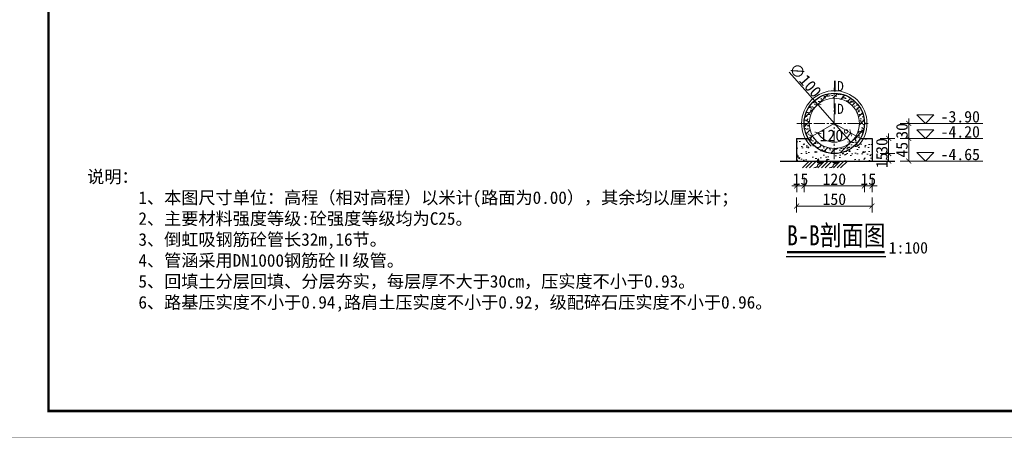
# Model space of a CAD drawing. Extents: x 36231 to 595326, y 3059 to 3871788.
# Tile 76 of 143: x 585852 to 586048, y 3865301 to 3865384. Entities that reach past the tile are written whole.
import ezdxf

# ---------------------------------------------------------------- set-up
doc = ezdxf.new("R2010")
doc.units = 0
doc.header["$PDMODE"] = 32
doc.header["$PDSIZE"] = 0.2
doc.linetypes.add('CENTER2', pattern=[1.125, 0.75, -0.125, 0.125, -0.125])
doc.layers.get('0').update_dxf_attribs({"linetype": 'CONTINUOUS'})
doc.layers.get('Defpoints').update_dxf_attribs({"linetype": 'CONTINUOUS'})
for name, color, linetype, lineweight in [('0.09标注线', 3, 'CONTINUOUS', 9), ('0.13填充', 8, 'CONTINUOUS', 9), ('0.13文字', 3, 'CONTINUOUS', 13), ('0.30粗蓝', 4, 'CONTINUOUS', 30), ('中心线', 1, 'CENTER2', 20), ('图框１', 5, 'CONTINUOUS', 60), ('文字', 7, 'CONTINUOUS', 15), ('文字层', 7, 'CONTINUOUS', 15), ('粗线', 7, 'CONTINUOUS', 35), ('细实线', 3, 'CONTINUOUS', 20)]:
    doc.layers.add(name, color=color, linetype=linetype, lineweight=lineweight)
doc.styles.add('-仿宋_GB2312', font='仿宋_GB2312_0.ttf')
doc.styles.get("Standard").update_dxf_attribs({"font": 'rs.shx', "bigfont": 'hztxt.shx'})
doc.dimstyles.get("Standard").update_dxf_attribs({"dimtxt": 0.18, "dimasz": 0.18, "dimexe": 0.18, "dimexo": 0.0625, "dimgap": 0.09, "dimtad": 0, "dimtih": 1, "dimtoh": 1, "dimdec": 0, "dimlfac": 2, "dimzin": 0, "dimdsep": 46, "dimtxsty": 'Standard', "dimcen": 0.09, "dimadec": 0, "dimazin": 0, "dimtfac": 1, "dimtdec": 0, "dimtofl": 0, "dimtmove": 0, "dimatfit": 3, "dimfxl": 1, "dimtolj": 1, "dimtzin": 0, "dimarcsym": 0})
doc.dimstyles.new('zzzz STANDARD', dxfattribs={"dimtxt": 2.3, "dimasz": 1, "dimexe": 1.25, "dimexo": 1.5, "dimgap": 0.2, "dimtad": 1, "dimdec": 0, "dimlfac": 10, "dimzin": 0, "dimdsep": 46, "dimtxsty": '-仿宋_GB2312', "dimblk": 'ARCHTICK', "dimcen": 0.09, "dimadec": 0, "dimazin": 0, "dimtfac": 1, "dimtdec": 0, "dimtix": 1, "dimtmove": 2, "dimatfit": 3, "dimfxl": 1.7, "dimfxlon": 1, "dimtolj": 1, "dimtzin": 0, "dimlwd": 9, "dimlwe": 9, "dimarcsym": 0})

# ---------------------------------------------------------------- blocks, each defined once
blk = doc.blocks.new('_ARCHTICK')
at = {"color": 0, "linetype": 'ByBlock', "const_width": 0.15}
blk.add_lwpolyline([(-0.5, -0.5), (0.5, 0.5)], dxfattribs=at)
blk = doc.blocks.new('*D1202')
at = {"color": 0, "linetype": 'Continuous', "lineweight": 9}
for p in [(586005.4903222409, 3865373.640876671), (586017.7785702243, 3865359.684828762)]:
    blk.add_line(p, (586011.1701924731, 3865367.190116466), dxfattribs=at)
at = {"layer": 'Defpoints', "color": 0, "linetype": 'Continuous', "lineweight": 13}
for p in [(586011.1701924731, 3865367.190116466), (586017.7785702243, 3865359.684828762)]:
    blk.add_point(p, dxfattribs=at)
at = {"color": 0, "linetype": 'Continuous', "lineweight": 9}
for p, rotation in [((586011.1701924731, 3865367.190116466), 311.3637976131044), ((586017.7785702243, 3865359.684828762), 131.3637976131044)]:
    blk.add_blockref('_ARCHTICK', p, dxfattribs=dict(at, rotation=rotation))
at = {"color": 0, "linetype": 'Continuous', "lineweight": 13, "insert": (586008.6826334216, 3865372.058156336), "char_height": 2.3, "attachment_point": 5, "rotation": 311.36379761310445, "style": '-仿宋_GB2312'}
blk.add_mtext('\\A1;∅100', dxfattribs=at)
blk = doc.blocks.new('*D1203')
at = {"color": 0, "linetype": 'Continuous', "lineweight": 9}
blk.add_arc((586014.4743813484, 3865363.437472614), 3.764965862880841, 210.0000000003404, 330.0000000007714, dxfattribs=at)
at = {"layer": 'Defpoints', "color": 0, "linetype": 'Continuous', "lineweight": 13}
for p in [(586014.4743813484, 3865363.437472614), (586014.4743813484, 3865363.437472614), (586009.2782289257, 3865360.437472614), (586015.7620755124, 3865359.899561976), (586019.6705337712, 3865360.437472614)]:
    blk.add_point(p, dxfattribs=at)
at = {"color": 0, "linetype": 'Continuous', "lineweight": 9}
for p, rotation in [((586011.2138252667, 3865361.554989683), 120.0000000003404), ((586017.73493743, 3865361.554989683), 60.00000000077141)]:
    blk.add_blockref('_ARCHTICK', p, dxfattribs=dict(at, rotation=rotation))
at = {"color": 0, "linetype": 'Continuous', "lineweight": 13, "insert": (586014.4743813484, 3865361.022506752), "char_height": 2.3, "attachment_point": 5, "style": '-仿宋_GB2312'}
blk.add_mtext('\\A1;120°', dxfattribs=at)
blk = doc.blocks.new('*D1204')
at = {"color": 0, "lineweight": 9}
for p, q in [((586020.4743813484, 3865352.672166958), (586020.4743813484, 3865349.722166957)), ((586021.9743813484, 3865352.672166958), (586021.9743813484, 3865349.722166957)), ((586020.4743813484, 3865350.972166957), (586019.4743813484, 3865350.972166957)), ((586020.4743813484, 3865350.972166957), (586021.9743813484, 3865350.972166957)), ((586021.9743813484, 3865350.972166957), (586022.9743813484, 3865350.972166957))]:
    blk.add_line(p, q, dxfattribs=at)
at = {"layer": 'Defpoints', "color": 0, "lineweight": 13}
for p in [(586020.4743813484, 3865363.437472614), (586021.9743813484, 3865360.437472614), (586021.9743813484, 3865350.972166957)]:
    blk.add_point(p, dxfattribs=at)
at = {"color": 0, "lineweight": 9}
blk.add_blockref('_ARCHTICK', (586020.4743813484, 3865350.972166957), dxfattribs=at)
at = {"color": 0, "lineweight": 9, "rotation": 180}
blk.add_blockref('_ARCHTICK', (586021.9743813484, 3865350.972166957), dxfattribs=at)
at = {"color": 0, "lineweight": 13, "insert": (586021.2243813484, 3865352.322166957), "char_height": 2.3, "attachment_point": 5, "style": '-仿宋_GB2312'}
blk.add_mtext('\\A1;15', dxfattribs=at)
blk = doc.blocks.new('*D1205')
at = {"color": 0, "lineweight": 9}
for p, q in [((586008.4743813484, 3865352.672166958), (586008.4743813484, 3865349.722166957)), ((586020.4743813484, 3865352.672166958), (586020.4743813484, 3865349.722166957)), ((586020.4743813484, 3865350.972166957), (586008.4743813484, 3865350.972166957))]:
    blk.add_line(p, q, dxfattribs=at)
at = {"layer": 'Defpoints', "color": 0, "lineweight": 13}
for p in [(586008.4743813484, 3865363.437472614), (586020.4743813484, 3865363.437472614), (586008.4743813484, 3865350.972166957)]:
    blk.add_point(p, dxfattribs=at)
at = {"color": 0, "lineweight": 9, "rotation": 180}
blk.add_blockref('_ARCHTICK', (586008.4743813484, 3865350.972166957), dxfattribs=at)
at = {"color": 0, "lineweight": 9}
blk.add_blockref('_ARCHTICK', (586020.4743813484, 3865350.972166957), dxfattribs=at)
at = {"color": 0, "lineweight": 13, "insert": (586014.4743813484, 3865352.322166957), "char_height": 2.3, "attachment_point": 5, "style": '-仿宋_GB2312'}
blk.add_mtext('\\A1;120', dxfattribs=at)
blk = doc.blocks.new('*D1206')
at = {"color": 0, "lineweight": 9}
for p, q in [((586006.9956093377, 3865352.672166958), (586006.9956093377, 3865349.722166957)), ((586008.4743813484, 3865352.672166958), (586008.4743813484, 3865349.722166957)), ((586006.9956093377, 3865350.972166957), (586005.9956093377, 3865350.972166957)), ((586008.4743813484, 3865350.972166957), (586006.9956093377, 3865350.972166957)), ((586008.4743813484, 3865350.972166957), (586009.4743813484, 3865350.972166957))]:
    blk.add_line(p, q, dxfattribs=at)
at = {"layer": 'Defpoints', "color": 0, "lineweight": 13}
for p in [(586006.9956093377, 3865363.437472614), (586008.4743813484, 3865363.437472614), (586006.9956093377, 3865350.972166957)]:
    blk.add_point(p, dxfattribs=at)
at = {"color": 0, "lineweight": 9}
blk.add_blockref('_ARCHTICK', (586006.9956093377, 3865350.972166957), dxfattribs=at)
at = {"color": 0, "lineweight": 9, "rotation": 180}
blk.add_blockref('_ARCHTICK', (586008.4743813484, 3865350.972166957), dxfattribs=at)
at = {"color": 0, "lineweight": 13, "insert": (586007.734995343, 3865352.322166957), "char_height": 2.3, "attachment_point": 5, "style": '-仿宋_GB2312'}
blk.add_mtext('\\A1;15', dxfattribs=at)
blk = doc.blocks.new('*D1208')
at = {"color": 0, "lineweight": 9}
for p, q in [((586023.5846323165, 3865360.437472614), (586026.5346323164, 3865360.437472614)), ((586025.2846323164, 3865360.437472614), (586025.2846323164, 3865361.437472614)), ((586025.2846323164, 3865357.437472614), (586025.2846323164, 3865360.437472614)), ((586023.5846323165, 3865357.437472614), (586026.5346323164, 3865357.437472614)), ((586025.2846323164, 3865357.437472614), (586025.2846323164, 3865356.437472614))]:
    blk.add_line(p, q, dxfattribs=at)
at = {"layer": 'Defpoints', "color": 0, "lineweight": 13}
for p in [(586019.6705337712, 3865360.437472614), (586025.2846323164, 3865360.437472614), (586014.4743813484, 3865357.437472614)]:
    blk.add_point(p, dxfattribs=at)
at = {"color": 0, "lineweight": 9}
for p, rotation in [((586025.2846323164, 3865360.437472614), 270), ((586025.2846323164, 3865357.437472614), 90)]:
    blk.add_blockref('_ARCHTICK', p, dxfattribs=dict(at, rotation=rotation))
at = {"color": 0, "lineweight": 13, "insert": (586023.9346323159, 3865358.937472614), "char_height": 2.3, "attachment_point": 5, "rotation": 90, "style": '-仿宋_GB2312'}
blk.add_mtext('\\A1;30', dxfattribs=at)
blk = doc.blocks.new('*D1158')
at = {"color": 0, "lineweight": 9}
for p, q in [((586027.5846323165, 3865360.437472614), (586030.5346323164, 3865360.437472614)), ((586029.2846323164, 3865360.437472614), (586029.2846323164, 3865355.937472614)), ((586027.5846323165, 3865355.937472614), (586030.5346323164, 3865355.937472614))]:
    blk.add_line(p, q, dxfattribs=at)
at = {"layer": 'Defpoints', "color": 0, "lineweight": 13}
for p in [(586023.1366512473, 3865360.437472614), (586023.1366512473, 3865355.937472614), (586029.2846323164, 3865355.937472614)]:
    blk.add_point(p, dxfattribs=at)
at = {"color": 0, "lineweight": 9}
for p, rotation in [((586029.2846323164, 3865360.437472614), 90), ((586029.2846323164, 3865355.937472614), 270)]:
    blk.add_blockref('_ARCHTICK', p, dxfattribs=dict(at, rotation=rotation))
at = {"color": 0, "lineweight": 13, "insert": (586027.9346323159, 3865358.187472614), "char_height": 2.3, "attachment_point": 5, "rotation": 90, "style": '-仿宋_GB2312'}
blk.add_mtext('\\A1;45', dxfattribs=at)
blk = doc.blocks.new('*D1209')
at = {"color": 0, "lineweight": 9}
for p, q in [((586029.2846323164, 3865363.437472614), (586029.2846323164, 3865364.437472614)), ((586027.5846323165, 3865363.437472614), (586030.5346323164, 3865363.437472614)), ((586029.2846323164, 3865360.437472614), (586029.2846323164, 3865363.437472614)), ((586027.5846323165, 3865360.437472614), (586030.5346323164, 3865360.437472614)), ((586029.2846323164, 3865360.437472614), (586029.2846323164, 3865359.437472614))]:
    blk.add_line(p, q, dxfattribs=at)
at = {"layer": 'Defpoints', "color": 0, "lineweight": 13}
for p in [(586018.8329761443, 3865363.437472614), (586029.2846323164, 3865363.437472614), (586020.2325497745, 3865360.437472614)]:
    blk.add_point(p, dxfattribs=at)
at = {"color": 0, "lineweight": 9}
for p, rotation in [((586029.2846323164, 3865363.437472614), 270), ((586029.2846323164, 3865360.437472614), 90)]:
    blk.add_blockref('_ARCHTICK', p, dxfattribs=dict(at, rotation=rotation))
at = {"color": 0, "lineweight": 13, "insert": (586027.9346323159, 3865361.937472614), "char_height": 2.3, "attachment_point": 5, "rotation": 90, "style": '-仿宋_GB2312'}
blk.add_mtext('\\A1;30', dxfattribs=at)
blk = doc.blocks.new('eesz')
at = {"layer": '图框１', "color": 7, "const_width": 0.46666665}
blk.add_lwpolyline([(25244.47424427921, -497.5989567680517), (25244.47424427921, -1980.561866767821), (27344.47416927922, -1980.561866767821), (27344.47416927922, -497.5989567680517)], close=True, dxfattribs=at)
blk.add_lwpolyline([(25244.47424427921, -497.5989567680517), (25244.47424427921, -1980.561866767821), (27344.47416927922, -1980.561866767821), (27344.47416927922, -497.5989567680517)], close=True, dxfattribs=at)
at = {"layer": '图框１', "color": 5, "const_width": 0.46666665}
blk.add_lwpolyline([(25244.47424427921, -497.5989567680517), (25244.47424427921, -1980.561866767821), (27344.47416927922, -1980.561866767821), (27344.47416927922, -497.5989567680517)], close=True, dxfattribs=at)
at = {"layer": '图框１', "color": 7}
blk.add_lwpolyline([(25322.25201927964, -518.3396967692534, 3.111110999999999, 3.111110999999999, 0), (27318.54824427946, -518.3396967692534, 2.592592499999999, 2.592592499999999, 0), (27318.54824427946, -1954.635941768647, 2.592592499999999, 2.592592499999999, 0), (25322.25201927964, -1954.635941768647, 2.592592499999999, 2.592592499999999, 0)], format="xyseb", close=True, dxfattribs=at)
blk.add_lwpolyline([(25322.25201927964, -518.3396967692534, 3.111110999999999, 3.111110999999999, 0), (27318.54824427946, -518.3396967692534, 2.592592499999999, 2.592592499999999, 0), (27318.54824427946, -1954.635941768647, 2.592592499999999, 2.592592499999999, 0), (25322.25201927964, -1954.635941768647, 2.592592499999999, 2.592592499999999, 0)], format="xyseb", close=True, dxfattribs=at)
at = {"layer": '图框１', "color": 5}
blk.add_lwpolyline([(25322.25201927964, -518.3396967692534, 3.111110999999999, 3.111110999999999, 0), (27318.54824427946, -518.3396967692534, 2.592592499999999, 2.592592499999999, 0), (27318.54824427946, -1954.635941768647, 2.592592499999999, 2.592592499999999, 0), (25322.25201927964, -1954.635941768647, 2.592592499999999, 2.592592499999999, 0)], format="xyseb", close=True, dxfattribs=at)

msp = doc.modelspace()

# ---------------------------------------------------------------- hatches: boundary and pattern name
at = {"layer": '0.13填充'}
h = msp.add_hatch(dxfattribs=at)
h.set_pattern_fill('钢筋混凝土', color=8, scale=0.25, style=0, pattern_type=2)
h.set_pattern_definition([(45, (586008.4743813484, 3865357.437472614), (-0.8838834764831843, 0.8838834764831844), []), (49.99999999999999, (586008.4743813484, 3865357.437472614), (1.793150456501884, -0.1568803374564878), [0.1875, -2.0625]), (355, (586008.4743813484, 3865357.437472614), (-0.3468783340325, 1.88048033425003), [0.15, -1.65]), (100.4514, (586008.6238105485, 3865357.424399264), (1.446273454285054, 1.723598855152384), [0.1593504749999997, -1.752855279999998]), (46.18420000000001, (586008.4743813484, 3865357.937472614), (2.668102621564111, -0.4137975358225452), [0.28125, -3.09375]), (96.6356, (586008.6967232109, 3865357.902989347), (2.336656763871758, 2.435294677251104), [0.23902572, -2.6292825]), (351.1842, (586008.4743813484, 3865357.937472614), (2.336654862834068, 2.435296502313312), [0.225, -2.475]), (21, (586008.7243813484, 3865357.812472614), (1.492267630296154, -1.006547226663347), [0.1875, -2.0625]), (326.0000000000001, (586008.7243813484, 3865357.812472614), (0.6082883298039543, 1.812875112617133), [0.15, -1.65]), (71.4514, (586008.8487369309, 3865357.728593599), (2.100556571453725, 0.806326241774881), [0.159350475, -1.75285528]), (37.50000000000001, (586008.4743813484, 3865357.437472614), (0.03039963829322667, 0.8322346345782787), [0.0125, -1.63, 0.0125, -1.675, 0.0125, -1.65625]), (7.499999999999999, (586008.4743813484, 3865357.437472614), (0.6576738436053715, 0.9860292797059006), [0.0125, -0.955, 0.0125, -1.5925, 0.0125, -0.63125]), (327.5, (586007.9168813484, 3865357.437472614), (1.334556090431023, -0.0563871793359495), [0.0125, -0.625, 0.0125, -1.95, 0.0125, -2.5875]), (317.5, (586007.6668813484, 3865357.437472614), (1.457965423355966, 0.2502624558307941), [0.0125, -0.8125, 0.0125, -1.295, 0.0125, -1.8375])])
h.paths.add_polyline_path([(586019.6705337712, 3865360.437472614), (586018.8045083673, 3865360.937472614, -0.2679491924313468), (586014.4743813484, 3865358.437472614), (586014.4743813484, 3865357.437472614, 0.2679491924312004)])
h.paths.add_polyline_path([(586010.1442543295, 3865360.937472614), (586009.2782289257, 3865360.437472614, 0.2679491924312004), (586014.4743813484, 3865357.437472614), (586014.4743813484, 3865358.437472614, -0.2679491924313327)])
h.paths.add_polyline_path([(586009.4743813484, 3865363.437472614), (586008.4743813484, 3865363.437472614, 0.1316524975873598), (586009.2782289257, 3865360.437472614), (586010.1442543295, 3865360.937472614, -0.1316524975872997)])
h.paths.add_polyline_path([(586014.4743813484, 3865368.437472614), (586014.4743813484, 3865369.437472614, 0.4142135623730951), (586008.4743813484, 3865363.437472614), (586009.4743813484, 3865363.437472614, -0.4142135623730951)])
h.paths.add_polyline_path([(586019.4743813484, 3865363.437472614), (586020.4743813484, 3865363.437472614, 0.4142135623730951), (586014.4743813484, 3865369.437472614), (586014.4743813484, 3865368.437472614, -0.4142135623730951)])
h.paths.add_polyline_path([(586018.8045083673, 3865360.937472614), (586019.6705337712, 3865360.437472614, 0.1316524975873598), (586020.4743813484, 3865363.437472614), (586019.4743813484, 3865363.437472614, -0.1316524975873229)])
at = {"layer": '0.13填充', "lineweight": 5}
h = msp.add_hatch(dxfattribs=at)
h.set_pattern_fill('AR-CONC', color=8, scale=0.015, style=0)
h.set_pattern_definition([(49.99999999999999, (586006.9743813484, 3865355.937472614), (2.73277003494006, -0.2390862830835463), [0.28575, -3.14325]), (355, (586006.9743813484, 3865355.937472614), (-0.5286423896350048, 2.865849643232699), [0.2286, -2.5146]), (100.451, (586007.2021113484, 3865355.917548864), (2.204137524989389, 2.626750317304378), [0.24285, -2.67135]), (46.18420000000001, (586006.9743813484, 3865356.699472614), (4.066185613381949, -0.6306349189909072), [0.428625, -4.714874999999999]), (96.6356, (586007.3132298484, 3865356.646920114), (3.561063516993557, 3.711383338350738), [0.364275, -4.007025]), (351.1840000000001, (586006.9743813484, 3865356.699472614), (3.561069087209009, 3.711376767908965), [0.3429, -3.7719]), (21, (586007.3553813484, 3865356.508972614), (2.274223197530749, -1.533982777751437), [0.28575, -3.14325]), (326.0000000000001, (586007.3553813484, 3865356.508972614), (0.927030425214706, 2.762819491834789), [0.2286, -2.5146]), (71.4514, (586007.5448988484, 3865356.381141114), (3.201247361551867, 1.228842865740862), [0.24285, -2.67135]), (37.50000000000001, (586006.9743813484, 3865355.937472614), (0.04632904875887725, 1.268325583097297), [0, -2.48412, 0, -2.5527, 0, -2.524125]), (7.499999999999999, (586006.9743813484, 3865355.937472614), (1.002294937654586, 1.502708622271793), [0, -1.45542, 0, -2.42697, 0, -0.962025]), (327.5, (586006.1247513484, 3865355.937472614), (2.033858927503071, -0.08593115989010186), [0, -0.9525, 0, -2.9718, 0, -3.94335]), (317.5, (586005.7437513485, 3865355.937472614), (2.221937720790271, 0.3813973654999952), [0, -1.23825, 0, -1.97358, 0, -2.80035])])
h.paths.add_polyline_path([(586021.9743813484, 3865355.937472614), (586021.9743813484, 3865360.437472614), (586019.6705337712, 3865360.437472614, -0.5773502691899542), (586009.2782289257, 3865360.437472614), (586006.9743813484, 3865360.437472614), (586006.9743813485, 3865355.937472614)])
at = {"layer": '0.13填充'}
h = msp.add_hatch(color=7, dxfattribs=at)
edge = h.paths.add_edge_path()
edge.add_ellipse((586011.5682548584, 3865356.075357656), major_axis=(0, -0.7306824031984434), ratio=0.9642642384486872, start_angle=280.8772955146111, end_angle=439.1227044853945)
edge.add_line((586012.2601671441, 3865355.937473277), (586010.8763425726, 3865355.937473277))
h = msp.add_hatch(color=7, dxfattribs=at)
edge = h.paths.add_edge_path()
edge.add_ellipse((586014.6673903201, 3865356.075357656), major_axis=(0, -0.7306824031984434), ratio=0.9642642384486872, start_angle=280.8772955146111, end_angle=439.1227044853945)
edge.add_line((586015.3593026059, 3865355.937473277), (586013.9754780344, 3865355.937473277))

# ---------------------------------------------------------------- linework, layer by layer
at = {"color": 7}
msp.add_line((586004.903859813, 3865336.906230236), (586024.6972928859, 3865336.913762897), dxfattribs=at)
at = {"color": 7, "const_width": 0.4608}
msp.add_lwpolyline([(586005.0454665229, 3865337.825322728), (586024.5152148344, 3865337.825322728)], dxfattribs=at)
at = {"layer": '0.09标注线', "color": 3, "lineweight": 13}
for p, q in [((586044.0309396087, 3865363.437472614), (586030.5346323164, 3865363.437472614)), ((586044.0309396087, 3865360.437472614), (586030.5346323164, 3865360.437472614)), ((586044.0309396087, 3865355.937472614), (586030.5346323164, 3865355.937472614))]:
    msp.add_line(p, q, dxfattribs=at)
at = {"layer": '0.09标注线', "color": 3, "linetype": 'Continuous', "lineweight": 13}
for points in [[(586032.5816443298, 3865363.437472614), (586030.8816443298, 3865365.137472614), (586034.2816443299, 3865365.137472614)], [(586032.5816443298, 3865360.437472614), (586030.8816443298, 3865362.137472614), (586034.2816443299, 3865362.137472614)], [(586032.5816443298, 3865355.937472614), (586030.8816443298, 3865357.637472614), (586034.2816443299, 3865357.637472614)]]:
    msp.add_lwpolyline(points, close=True, dxfattribs=at)
at = {"layer": '0.13填充', "color": 0, "lineweight": 9}
for q in [(586009.2782289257, 3865360.437472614), (586019.6705337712, 3865360.437472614)]:
    msp.add_line((586014.4743813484, 3865363.437472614), q, dxfattribs=at)
msp.add_circle((586014.4743813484, 3865363.437472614), 5, dxfattribs=at)
msp.add_arc((586014.4743813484, 3865363.437472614), 6.5, 315.4563032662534, 224.5436967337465, dxfattribs=at)
at = {"layer": '0.30粗蓝', "color": 7, "ltscale": 80}
for p, q in [((586006.9743813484, 3865360.437472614), (586009.2782289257, 3865360.437472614)), ((586006.9743813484, 3865360.437472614), (586006.9743813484, 3865355.937472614)), ((586019.6705337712, 3865360.437472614), (586021.9743813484, 3865360.437472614)), ((586021.9743813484, 3865360.437472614), (586021.9743813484, 3865355.937472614)), ((586003.7190939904, 3865355.937472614), (586026.5346323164, 3865355.937472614))]:
    msp.add_line(p, q, dxfattribs=at)
msp.add_circle((586014.4743813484, 3865363.437472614), 6, dxfattribs=at)
at = {"layer": '中心线', "color": 1, "lineweight": 15, "ltscale": 3}
for p, q in [((586014.4743813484, 3865356.332555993), (586014.4743813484, 3865370.542389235)), ((586006.9956093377, 3865363.437472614), (586021.205442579, 3865363.437472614))]:
    msp.add_line(p, q, dxfattribs=at)
at = {"layer": '粗线', "color": 7}
for p, q in [((586014.5837389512, 3865371.894523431), (586014.5837389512, 3865369.770774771)), ((586014.5837389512, 3865367.371837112), (586014.5837389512, 3865365.248088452))]:
    msp.add_line(p, q, dxfattribs=at)
at = {"layer": '细实线', "color": 7, "ltscale": 5}
for p, q in [((586009.4560431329, 3865355.937473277), (586008.11972521, 3865354.601155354)), ((586010.1631499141, 3865355.937473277), (586008.8268319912, 3865354.601155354)), ((586010.8702566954, 3865355.937473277), (586009.5339387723, 3865354.601155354)), ((586012.5551785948, 3865355.937473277), (586011.2188606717, 3865354.601155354)), ((586013.2622853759, 3865355.937473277), (586011.9259674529, 3865354.601155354)), ((586013.969392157, 3865355.937473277), (586012.6330742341, 3865354.601155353)), ((586015.6543140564, 3865355.937473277), (586014.3179961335, 3865354.601155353)), ((586016.3614208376, 3865355.937473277), (586015.0251029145, 3865354.601155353)), ((586017.0685276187, 3865355.937473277), (586015.7322096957, 3865354.601155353))]:
    msp.add_line(p, q, dxfattribs=at)
at = {"layer": '细实线', "color": 7, "lineweight": 20, "ltscale": 5, "start_tangent": (-0.9990642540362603, 0.04325062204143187), "end_tangent": (-0.99950576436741, -0.03143607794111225)}
for points in [[(586011.5376868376, 3865355.348132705), (586011.237897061, 3865355.232372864), (586011.1608179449, 3865355.104236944), (586011.1224136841, 3865354.931230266), (586010.989837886, 3865354.770813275), (586010.7913751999, 3865354.670412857), (586010.3720059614, 3865354.601155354)], [(586014.6368222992, 3865355.348132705), (586014.3370325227, 3865355.232372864), (586014.2599534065, 3865355.104236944), (586014.2215491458, 3865354.931230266), (586014.0889733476, 3865354.770813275), (586013.8905106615, 3865354.670412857), (586013.471141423, 3865354.601155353)]]:
    msp.add_spline(points, degree=3, dxfattribs=at)

# ---------------------------------------------------------------- block references
at = {"layer": '文字层', "xscale": 0.1999999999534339, "yscale": 0.2000000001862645, "zscale": 0.2}
msp.add_blockref('eesz', (580793.7078392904, 3865697.096432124), dxfattribs=at)

# ---------------------------------------------------------------- texts
at = {"layer": '0.09标注线', "lineweight": 13, "char_height": 2.3, "width": 9.00000000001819, "attachment_point": 5, "style": '-仿宋_GB2312'}
for s, insert in [('-3.90', (586039.5309396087, 3865364.743812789)), ('-4.20', (586039.5309396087, 3865361.743812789)), ('-4.65', (586039.5309396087, 3865357.243812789))]:
    msp.add_mtext(s, dxfattribs=dict(at, insert=insert))
at = {"layer": '0.13文字', "color": 7, "style": '-仿宋_GB2312', "width": 0.8}
msp.add_text('B-B剖面图', height=4, dxfattribs=at).set_placement((586005.0545903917, 3865339.15238983))
at = {"layer": '文字', "color": 7, "attachment_point": 1, "style": '-仿宋_GB2312'}
for s, insert, char_height, width in [('D', (586015.0080950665, 3865371.851201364), 2, 15.47311165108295), ('D', (586015.0080950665, 3865367.328515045), 2, 15.47311165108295), ('说明：\\P      1、本图尺寸单位：高程（相对高程）以米计(路面为0.00），其余均以厘米计；\\P      2、{\\C256;主要材料强度等级}:砼强度等级均为C25。\\P      3、倒虹吸钢筋砼管长32m,16节。\\P      4、管涵采用DN1000钢筋砼Ⅱ级管。\\P      5、回填土分层回填、分层夯实，每层厚不大于30cm，压实度不小于0.93。\\P      6、路基压实度不小于0.94,路肩土压实度不小于0.92，级配碎石压实度不小于0.96。', (585865.8451323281, 3865354.075964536), 2.5, 208.3816698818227)]:
    msp.add_mtext(s, dxfattribs=dict(at, insert=insert, char_height=char_height, width=width))
at = {"layer": '粗线', "color": 7, "insert": (586025.2881634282, 3865339.825833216), "char_height": 2.3, "width": 13.42870236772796, "attachment_point": 1, "style": '-仿宋_GB2312'}
msp.add_mtext('1:100', dxfattribs=at)

# ---------------------------------------------------------------- dimensions: what is measured, and where the dimension line sits
at = {"color": 3, "linetype": 'Continuous', "lineweight": 13}
dim = msp.add_diameter_dim_2p(p1=(586017.7785702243, 3865359.684828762), p2=(586011.1701924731, 3865367.190116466), dimstyle='zzzz STANDARD', dxfattribs=at)
dim.commit()
dim.dimension.update_dxf_attribs({"geometry": '*D1202', "text_midpoint": (586008.6826334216, 3865372.058156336)})
at = {"color": 3, "lineweight": 13}
for base, p1, p2, picture, middle in [((586029.2846323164, 3865363.437472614), (586020.2325497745, 3865360.437472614), (586018.8329761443, 3865363.437472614), '*D1209', (586027.9346323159, 3865361.937472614)), ((586025.2846323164, 3865360.437472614), (586014.4743813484, 3865357.437472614), (586019.6705337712, 3865360.437472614), '*D1208', (586023.9346323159, 3865358.937472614)), ((586029.2846323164, 3865355.937472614), (586023.1366512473, 3865360.437472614), (586023.1366512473, 3865355.937472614), '*D1158', (586027.9346323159, 3865358.187472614))]:
    dim = msp.add_linear_dim(base=base, p1=p1, p2=p2, angle=90, dimstyle='Standard', override={"dimtxt": 2.3, "dimasz": 1, "dimexe": 1.25, "dimexo": 1.5, "dimgap": 0.2, "dimtad": 1, "dimtih": 0, "dimtoh": 0, "dimdec": 0, "dimlfac": 10, "dimtxsty": '-仿宋_GB2312', "dimblk": 'ARCHTICK', "dimtdec": 0, "dimtix": 1, "dimtofl": 1, "dimtmove": 2, "dimfxl": 1.7, "dimfxlon": 1, "dimlwd": 9, "dimlwe": 9}, dxfattribs=at)
    dim.commit()
    dim.dimension.update_dxf_attribs({"geometry": picture, "text_midpoint": middle})
for base, p1, p2, picture, middle in [((586006.9956093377, 3865350.972166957), (586008.4743813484, 3865363.437472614), (586006.9956093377, 3865363.437472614), '*D1206', (586007.734995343, 3865352.322166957)), ((586008.4743813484, 3865350.972166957), (586020.4743813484, 3865363.437472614), (586008.4743813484, 3865363.437472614), '*D1205', (586014.4743813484, 3865352.322166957)), ((586021.9743813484, 3865350.972166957), (586020.4743813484, 3865363.437472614), (586021.9743813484, 3865360.437472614), '*D1204', (586021.2243813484, 3865352.322166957))]:
    dim = msp.add_linear_dim(base=base, p1=p1, p2=p2, dimstyle='Standard', override={"dimtxt": 2.3, "dimasz": 1, "dimexe": 1.25, "dimexo": 1.5, "dimgap": 0.2, "dimtad": 1, "dimtih": 0, "dimtoh": 0, "dimdec": 0, "dimlfac": 10, "dimtxsty": '-仿宋_GB2312', "dimblk": 'ARCHTICK', "dimtdec": 0, "dimtix": 1, "dimtofl": 1, "dimtmove": 2, "dimfxl": 1.7, "dimfxlon": 1, "dimlwd": 9, "dimlwe": 9}, dxfattribs=at)
    dim.commit()
    dim.dimension.update_dxf_attribs({"geometry": picture, "text_midpoint": middle})
at = {"color": 3, "linetype": 'Continuous', "lineweight": 13}
dim = msp.add_angular_dim_2l(base=(586015.7620755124, 3865359.899561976), line1=((586014.4743813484, 3865363.437472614), (586019.6705337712, 3865360.437472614)), line2=((586014.4743813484, 3865363.437472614), (586009.2782289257, 3865360.437472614)), dimstyle='zzzz STANDARD', dxfattribs=at)
dim.commit()
dim.dimension.update_dxf_attribs({"geometry": '*D1203', "text_midpoint": (586014.4743813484, 3865361.022506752)})
at = {"color": 3, "lineweight": 13}
msp.add_linear_dim(base=(586025.2846323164, 3865355.937472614), p1=(586014.4743813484, 3865357.437472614), p2=(586014.4743813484, 3865355.937472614), angle=90, location=(586023.9346323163, 3865356.092445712), dimstyle='Standard', override={"dimtxt": 2.3, "dimasz": 1, "dimexe": 1.25, "dimexo": 1.5, "dimgap": 0.2, "dimtad": 1, "dimtih": 0, "dimtoh": 0, "dimdec": 0, "dimlfac": 10, "dimtxsty": '-仿宋_GB2312', "dimblk": 'ARCHTICK', "dimtdec": 0, "dimtix": 1, "dimtofl": 1, "dimtmove": 2, "dimfxl": 1.7, "dimfxlon": 1, "dimlwd": 9, "dimlwe": 9}, dxfattribs=at).render()
msp.add_linear_dim(base=(586021.9743813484, 3865346.972166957), p1=(586006.9743813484, 3865353.200845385), p2=(586021.9743813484, 3865353.200845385), dimstyle='Standard', override={"dimtxt": 2.3, "dimasz": 1, "dimexe": 1.25, "dimexo": 1.5, "dimgap": 0.2, "dimtad": 1, "dimtih": 0, "dimtoh": 0, "dimdec": 0, "dimlfac": 10, "dimtxsty": '-仿宋_GB2312', "dimblk": 'ARCHTICK', "dimtdec": 0, "dimtix": 1, "dimtofl": 1, "dimtmove": 2, "dimfxl": 1.7, "dimfxlon": 1, "dimlwd": 9, "dimlwe": 9}, dxfattribs=at).render()

doc.saveas('drawing.dxf')
